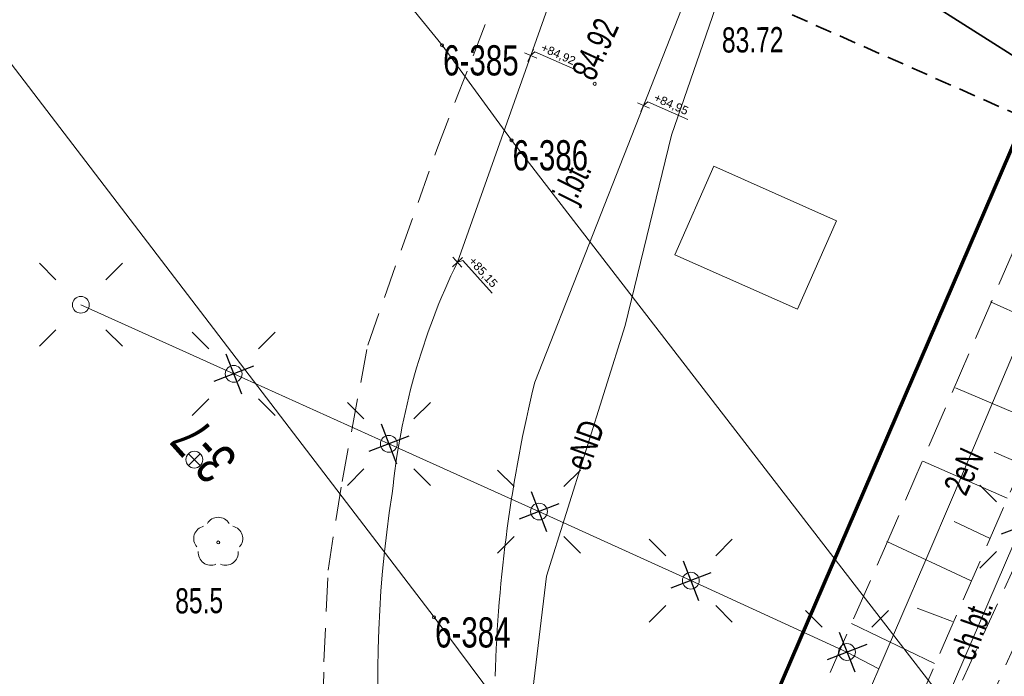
# Model space of a CAD drawing. Header units: metres. Extents: x -1013 to 1493497, y -5789518 to 1032.
# Tile 26 of 73: x -43 to -14, y 11 to 31. Entities that reach past the tile are written whole.
import ezdxf
from ezdxf.xclip import XClip

# ---------------------------------------------------------------- set-up
doc = ezdxf.new("R2010")
doc.units = ezdxf.units.M
doc.header["$MEASUREMENT"] = 0
doc.header["$XCLIPFRAME"] = 0
for name, pattern in [('2_BUBZ02', [1.75, 1.25, -0.5]), ('2_KTCR02', [1.5, 1, -0.5]), ('Przerywana długa', [0.78, 0.5, -0.28])]:
    doc.linetypes.add(name, pattern=pattern)
for name, color, linetype in [('700-L Mapa 1_100 dwg', 7, 'Continuous'), ('711-L Wymiary opisy', 7, 'Continuous'), ('724-L Tabliczki_ znaki', 7, 'Continuous')]:
    doc.layers.add(name, color=color, linetype=linetype)
for name, color, linetype, lineweight in [('703-L Płaszczyzny podejścia 2D3', 152, 'Continuous', 30), ('703-L Płaszczyzny podejścia 2D38', 171, 'Continuous', 35), ('709-L Rzędne terenu25', 5, 'Continuous', 13), ('709-L Rzędne terenu85', 1, 'Continuous', 25), ('711-L Wymiary opisy1', 7, 'Continuous', 13), ('711-L Wymiary opisy85', 1, 'Continuous', 25), ('718-L Elementy do rozbiórki85', 1, 'Continuous', 25), ('798-L Zakres inwestycji9', 142, 'Continuous', 70), ('ex_02_DXF_MZ_500_4_07', 9, 'Continuous', 18), ('ex_02_DXF_MZ_500_4_BUBZ_D_L_17', 9, 'Continuous', 18), ('ex_02_DXF_MZ_500_4_Dzialki7', 9, 'Continuous', 18), ('ex_02_DXF_MZ_500_4_EADTD_T_07', 9, 'Continuous', 18), ('ex_02_DXF_MZ_500_4_KTCR_D_L_17', 9, 'Continuous', 18), ('ex_02_DXF_MZ_500_4_KTCR_E_T_17', 9, 'Continuous', 18), ('ex_02_DXF_MZ_500_4_KTJZ_E_T_07', 9, 'Continuous', 18), ('ex_02_DXF_MZ_500_4_KTKR_D_L_07', 9, 'Continuous', 18), ('ex_02_DXF_MZ_500_4_Numery_punktow7', 9, 'Continuous', 18), ('ex_02_DXF_MZ_500_4_OBOP_T_13', 9, 'Continuous', 18), ('ex_02_DXF_MZ_500_4_Punkty7', 9, 'Continuous', 18), ('ex_02_DXF_MZ_500_4_RTPW_T_07', 9, 'Continuous', 18), ('ex_02_DXF_MZ_500_4_RTPW_T_17', 9, 'Continuous', 18), ('ex_02_DXF_MZ_500_4_SUPE_D_L_31', 9, 'Continuous', 18), ('ex_02_DXF_MZ_500_4_SUPE_E_T_31', 9, 'Continuous', 18), ('ex_02_DXF_MZ_500_4_SUSM_D_T_07', 9, 'Continuous', 18), ('ex_02_DXF_MZ_500_4_SUSM_D_T_37', 9, 'Continuous', 18), ('ex_02_DXF_MZ_500_4_SUTK_T_034', 9, 'Continuous', 18)]:
    doc.layers.add(name, color=color, linetype=linetype, lineweight=lineweight)
doc.styles.add('STYL_AUTOMATYCZNY_2', font='arial.ttf')
doc.styles.add('STYL_AUTOMATYCZNY_4', font='arial.ttf', dxfattribs={"width": 0.7})
doc.linetypes.add('Linia z krzyżyków', pattern='A,0,[1,88_A.L.03 Sytuacja 1_1001.Shx,S=0.015873,R=0,X=0,Y=0],-2,0', length=2)
doc.dimstyles.new('STYL_AUTOMATYCZNY__1', dxfattribs={"dimtxt": 0.25, "dimasz": 0.095, "dimexe": 0.18, "dimexo": 0.3, "dimgap": 0, "dimtad": 1, "dimzin": 0, "dimdsep": 46, "dimtxsty": 'STYL_AUTOMATYCZNY_2', "dimblk": 'ARROWHEAD_2', "dimblk1": 'ARROWHEAD_2', "dimblk2": 'ARROWHEAD_2', "dimcen": 0.09, "dimclrd": 7, "dimclre": 7, "dimclrt": 1, "dimazin": 0, "dimtfac": 1, "dimtdec": 4, "dimtmove": 0, "dimatfit": 3, "dimfxl": 1, "dimtolj": 1, "dimtzin": 0, "dimarcsym": 0})
doc.dimstyles.new('STYL_AUTOMATYCZNY__2', dxfattribs={"dimtxt": 0.35, "dimasz": 0.095, "dimexe": 0.18, "dimexo": 0.3, "dimgap": 0, "dimtad": 1, "dimzin": 0, "dimdsep": 46, "dimtxsty": 'STYL_AUTOMATYCZNY_2', "dimblk": 'ARROWHEAD_2', "dimblk1": 'ARROWHEAD_2', "dimblk2": 'ARROWHEAD_2', "dimcen": 0.09, "dimclrd": 7, "dimclre": 7, "dimclrt": 1, "dimazin": 0, "dimtfac": 1, "dimtdec": 4, "dimtmove": 0, "dimatfit": 3, "dimfxl": 1, "dimtolj": 1, "dimtzin": 0, "dimarcsym": 0})
doc.dimstyles.new('STYL_AUTOMATYCZNY__3', dxfattribs={"dimtxt": 0.25, "dimasz": 0.183575, "dimexe": 0.18, "dimexo": 0.04, "dimgap": 0, "dimtad": 1, "dimzin": 0, "dimdsep": 46, "dimtxsty": 'STYL_AUTOMATYCZNY_2', "dimblk": 'ARROWHEAD_8', "dimblk1": 'ARROWHEAD_8', "dimblk2": 'ARROWHEAD_8', "dimcen": 0.09, "dimclrd": 7, "dimclre": 7, "dimclrt": 7, "dimazin": 0, "dimtfac": 1, "dimtdec": 4, "dimtmove": 2, "dimatfit": 3, "dimfxl": 1, "dimtolj": 1, "dimtzin": 0, "dimarcsym": 0})
picture_1 = doc.add_image_def('image1.png', size_in_pixel=(760, 548))

# ---------------------------------------------------------------- blocks, each defined once
blk = doc.blocks.new('*D14')
at = {"layer": '711-L Wymiary opisy1', "color": 7, "linetype": 'Continuous', "lineweight": 13}
for p, q in [((-6.926, 25.307), (-20.416, -5.138)), ((-7.011, 25.345), (-5.07, 24.485)), ((-6.883, 25.249), (-6.968, 25.365)), ((-6.901, 25.363), (-6.926, 25.307)), ((-20.502, -5.1), (-18.561, -5.96)), ((-20.459, -5.079), (-20.374, -5.196)), ((-20.416, -5.138), (-20.441, -5.194))]:
    blk.add_line(p, q, dxfattribs=at)
at = {"layer": '711-L Wymiary opisy85', "color": 1, "lineweight": 25, "insert": (-13.891, 9.713), "char_height": 0.25, "attachment_point": 7, "rotation": 66.1008, "style": 'STYL_AUTOMATYCZNY_2'}
blk.add_mtext('\\A1;{\\pql;\\fArial|b0|i0|c238|p0;\\W1.000000;33,30}', dxfattribs=at)
blk = doc.blocks.new('ARROWHEAD_2')
at = {"color": 0, "linetype": 'Continuous', "lineweight": 0}
for p, q in [((0, 0), (-1, 0)), ((-0.38, -0.66), (0.38, 0.66))]:
    blk.add_line(p, q, dxfattribs=at)
blk = doc.blocks.new('*D15')
at = {"layer": '711-L Wymiary opisy1', "color": 7, "linetype": 'Continuous', "lineweight": 13}
for p, q in [((-6.56, 25.145), (-18.369, -1.506)), ((-6.646, 25.183), (-5.07, 24.485)), ((-6.517, 25.087), (-6.603, 25.203)), ((-6.535, 25.201), (-6.56, 25.145)), ((-18.327, -1.564), (-18.412, -1.447)), ((-18.455, -1.468), (-13.085, -3.847))]:
    blk.add_line(p, q, dxfattribs=at)
at = {"layer": '711-L Wymiary opisy85', "color": 1, "lineweight": 25, "insert": (-12.684, 11.448), "char_height": 0.25, "attachment_point": 7, "rotation": 66.1008, "style": 'STYL_AUTOMATYCZNY_2'}
blk.add_mtext('\\A1;{\\pql;\\fArial|b0|i0|c238|p0;\\W1.000000;29,15}', dxfattribs=at)
blk = doc.blocks.new('*D18')
at = {"layer": '711-L Wymiary opisy1', "color": 7, "linetype": 'Continuous', "lineweight": 13}
for p, q in [((-6.194, 24.983), (-9.901, 16.618)), ((-9.901, 16.618), (-15.978, 2.904)), ((-9.987, 16.656), (-0.411, 12.412)), ((-9.859, 16.559), (-9.944, 16.676)), ((-16.064, 2.942), (-6.488, -1.302)), ((-15.936, 2.845), (-16.021, 2.962))]:
    blk.add_line(p, q, dxfattribs=at)
at = {"layer": '711-L Wymiary opisy85', "color": 1, "lineweight": 25, "insert": (-13.159, 9.389), "char_height": 0.25, "attachment_point": 7, "rotation": 66.1008, "style": 'STYL_AUTOMATYCZNY_2'}
blk.add_mtext('\\A1;{\\pql;\\fArial|b0|i0|c238|p0;\\W1.000000;15,00}', dxfattribs=at)
blk = doc.blocks.new('*D59')
at = {"layer": '711-L Wymiary opisy1', "color": 7, "linetype": 'Continuous', "lineweight": 13}
for p, q in [((-4.956, 19.895), (-15.084, -2.962)), ((-5.041, 19.933), (-2.957, 19.009)), ((-4.913, 19.837), (-4.998, 19.953)), ((-4.931, 19.951), (-4.956, 19.895)), ((-15.17, -2.924), (-13.085, -3.847)), ((-15.126, -2.903), (-15.041, -3.02)), ((-15.084, -2.962), (-15.109, -3.017))]:
    blk.add_line(p, q, dxfattribs=at)
at = {"layer": '711-L Wymiary opisy85', "color": 1, "lineweight": 25, "insert": (-10.327, 7.946), "char_height": 0.35, "attachment_point": 7, "rotation": 66.1008, "style": 'STYL_AUTOMATYCZNY_2'}
blk.add_mtext('\\A1;{\\pql;\\fArial|b0|i0|c238|p0;\\W1.000000;25,00}', dxfattribs=at)
blk = doc.blocks.new('*D60')
at = {"layer": '711-L Wymiary opisy1', "color": 7, "linetype": 'Continuous', "lineweight": 13}
for p, q in [((-23.688, -3.688), (-23.815, -3.738)), ((-23.688, -3.688), (-23.638, -3.815)), ((-23.983, -4.516), (-24.05, -4.396)), ((-23.983, -4.516), (-23.864, -4.449))]:
    blk.add_line(p, q, dxfattribs=at)
blk.add_arc((-18.286, -6.082), 5.908, 156.1008, 164.6316, dxfattribs=at)
at = {"layer": '711-L Wymiary opisy1', "color": 7, "lineweight": 13, "insert": (-25.573, -3.532), "char_height": 0.25, "attachment_point": 7, "rotation": 336.1008, "style": 'STYL_AUTOMATYCZNY_2'}
blk.add_mtext('\\A1;{\\pql;\\fArial|b0|i0|c238|p0;\\W1.000000;8,53°/15%}', dxfattribs=at)
blk = doc.blocks.new('ARROWHEAD_8')
at = {"color": 0, "linetype": 'Continuous', "lineweight": 0}
blk.add_line((0, 0), (-1, 0), dxfattribs=at)
at = {"color": 0, "linetype": 'Continuous', "lineweight": 0, "flags": 128}
blk.add_lwpolyline([(-0.525, 0.525), (0, 0), (-0.525, -0.525)], dxfattribs=at)
blk = doc.blocks.new('*D62')
at = {"layer": '711-L Wymiary opisy1', "color": 7, "linetype": 'Continuous', "lineweight": 13}
for p, q in [((-9.682, 27.468), (-9.815, 27.437)), ((-9.682, 27.468), (-9.651, 27.335)), ((-10.088, 26.709), (-10.136, 26.836)), ((-10.088, 26.709), (-9.96, 26.757))]:
    blk.add_line(p, q, dxfattribs=at)
blk.add_arc((-4.796, 24.363), 5.789, 147.57, 156.1008, dxfattribs=at)
at = {"layer": '711-L Wymiary opisy1', "color": 7, "lineweight": 13, "insert": (-11.672, 27.587), "char_height": 0.25, "attachment_point": 7, "rotation": 336.1008, "style": 'STYL_AUTOMATYCZNY_2'}
blk.add_mtext('\\A1;{\\pql;\\fArial|b0|i0|c238|p0;\\W1.000000;8,53°/15%}', dxfattribs=at)
blk = doc.blocks.new('Rysunek_1_4', base_point=(-51.91, -72.413))
at = {"layer": 'ex_02_DXF_MZ_500_4_07', "color": 9, "linetype": 'Continuous', "lineweight": 18}
for p, q in [((-38.219, 17.765), (-37.866, 18.119)), ((-37.866, 17.765), (-38.219, 18.119))]:
    blk.add_line(p, q, dxfattribs=at)
blk.add_circle((-38.043, 17.942), 0.25, dxfattribs=at)
at = {"layer": 'ex_02_DXF_MZ_500_4_BUBZ_D_L_17', "color": 9, "linetype": '2_BUBZ02', "lineweight": 18}
for p, q in [((-17.546, 15.132), (-11.281, 29.568)), ((-22.82, -3.876), (-9.558, 26.527)), ((-24.714, -1.229), (-17.546, 15.132))]:
    blk.add_line(p, q, dxfattribs=at)
at = {"layer": 'ex_02_DXF_MZ_500_4_BUBZ_D_L_17', "color": 9, "linetype": 'Continuous', "lineweight": 18}
for p, q in [((-11.736, 21.474), (-14.317, 22.649)), ((-12.895, 19.03), (-15.355, 20.086)), ((-13.329, 17.784), (-14.2, 18.169)), ((-13.816, 16.792), (-16.328, 17.899)), ((-14.319, 15.596), (-15.395, 16.1)), ((-14.889, 14.331), (-17.401, 15.506)), ((-15.442, 13.118), (-16.501, 13.519)), ((-15.979, 11.871), (-18.457, 13.063))]:
    blk.add_line(p, q, dxfattribs=at)
at = {"layer": 'ex_02_DXF_MZ_500_4_Dzialki7', "color": 9, "linetype": 'Continuous', "lineweight": 18}
for p, q in [((-62.15, 54.133), (-30.9, 13.243)), ((-42.33, 44.713), (-30.66, 30.293)), ((-30.66, 30.293), (-28.59, 27.463)), ((-28.59, 27.463), (-4.54, -3.697)), ((-30.9, 13.243), (13.78, -46.247))]:
    blk.add_line(p, q, dxfattribs=at)
at = {"layer": 'ex_02_DXF_MZ_500_4_KTCR_D_L_17', "color": 9, "linetype": '2_KTCR02', "lineweight": 18}
for p, q in [((-30.817, 27.184), (-29, 31.887)), ((-32.876, 21.359), (-30.817, 27.184)), ((-33.638, 17.293), (-32.876, 21.359)), ((-11.616, 19.106), (-15.508, 10.574)), ((-34.059, 14.65), (-33.638, 17.293)), ((-34.18, 11.919), (-34.059, 14.65)), ((-20.617, -3.226), (-12.593, 14.629)), ((-34.24, 9.108), (-34.18, 11.919))]:
    blk.add_line(p, q, dxfattribs=at)
at = {"layer": 'ex_02_DXF_MZ_500_4_KTKR_D_L_07', "color": 9, "linetype": 'Continuous', "lineweight": 18}
for p, q in [((-30.203, 23.828), (-25.08, 38.283)), ((-27.898, 20.254), (-22.317, 34.444))]:
    blk.add_line(p, q, dxfattribs=at)
for centre, radius, start, end in [((-11.812, 14.927), 20.432, 154.176, 174.3656), ((13.44, 10.235), 42.535, 166.376, 178.3162), ((2.487, 11.454), 35.063, 171.0099, 201.4091)]:
    blk.add_arc(centre, radius, start, end, dxfattribs=at)
at = {"layer": 'ex_02_DXF_MZ_500_4_OBOP_T_13', "color": 9, "linetype": 'Continuous', "lineweight": 18}
blk.add_circle((-37.331, 15.474), 0.045, dxfattribs=at)
for centre, start, end in [((-37.331, 15.849), 30.1401, 149.8599), ((-37.688, 15.59), 102.1445, 221.86), ((-36.975, 15.59), 318.14, 77.8555), ((-37.552, 15.171), 174.1482, 293.8542), ((-37.111, 15.171), 246.1458, 5.8518)]:
    blk.add_arc(centre, 0.375, start, end, dxfattribs=at)
at = {"layer": 'ex_02_DXF_MZ_500_4_Punkty7', "color": 9, "linetype": 'Continuous', "lineweight": 18}
for centre in [(-30.66, 30.293), (-28.59, 27.463), (-30.9, 13.243)]:
    blk.add_circle(centre, 0.045, dxfattribs=at)
at = {"layer": 'ex_02_DXF_MZ_500_4_RTPW_T_17', "color": 9, "linetype": 'Continuous', "lineweight": 18}
blk.add_circle((-26.11, 29.143), 0.045, dxfattribs=at)
at = {"layer": 'ex_02_DXF_MZ_500_4_SUPE_D_L_31', "color": 9, "linetype": 'Continuous', "lineweight": 18}
for p, q in [((-23.819, 27.613), (-21.84, 33.357)), ((-25.2, 21.943), (-23.819, 27.613)), ((-41.425, 22.559), (-36.87, 20.5)), ((-15.384, 16.951), (-13.043, 22.518)), ((-27.547, 14.466), (-25.2, 21.943)), ((-36.87, 20.5), (-32.245, 18.413)), ((-32.245, 18.413), (-27.771, 16.394)), ((-16.269, 14.885), (-15.384, 16.951)), ((-27.771, 16.394), (-23.246, 14.336)), ((-17.717, 5.954), (-13.397, 15.945)), ((-17.637, 11.705), (-16.269, 14.885)), ((-28.228, 8.83), (-27.547, 14.466)), ((-23.246, 14.336), (-18.591, 12.208)), ((-18.591, 12.208), (-17.637, 11.705)), ((-18.424, 9.909), (-17.637, 11.705))]:
    blk.add_line(p, q, dxfattribs=at)
at = {"layer": 'ex_02_DXF_MZ_500_4_SUSM_D_T_07', "color": 9, "linetype": 'Continuous', "lineweight": 18}
for p, q in [((-42.168, 23.301), (-42.663, 23.796)), ((-40.683, 23.301), (-40.188, 23.796)), ((-42.168, 21.816), (-42.663, 21.321)), ((-40.683, 21.816), (-40.188, 21.321)), ((-37.613, 21.243), (-38.108, 21.738)), ((-36.128, 21.243), (-35.633, 21.738)), ((-37.613, 19.758), (-38.108, 19.263)), ((-36.128, 19.758), (-35.633, 19.263)), ((-32.988, 19.155), (-33.483, 19.65)), ((-31.503, 19.155), (-31.008, 19.65)), ((-32.988, 17.67), (-33.483, 17.175)), ((-31.503, 17.67), (-31.008, 17.175)), ((-28.513, 17.137), (-29.008, 17.632)), ((-27.028, 17.137), (-26.533, 17.632)), ((-14.139, 16.688), (-14.634, 17.183)), ((-28.513, 15.652), (-29.008, 15.157)), ((-27.028, 15.652), (-26.533, 15.157)), ((-23.988, 15.078), (-24.483, 15.573)), ((-22.503, 15.078), (-22.009, 15.573)), ((-14.139, 15.203), (-14.634, 14.708)), ((-23.988, 13.593), (-24.483, 13.098)), ((-22.503, 13.593), (-22.009, 13.098)), ((-19.333, 12.951), (-19.828, 13.446)), ((-17.848, 12.951), (-17.353, 13.446))]:
    blk.add_line(p, q, dxfattribs=at)
at = {"layer": 'ex_02_DXF_MZ_500_4_SUSM_D_T_37', "color": 9, "linetype": 'Continuous', "lineweight": 18}
for centre in [(-41.425, 22.559), (-36.87, 20.5), (-32.245, 18.413), (-27.771, 16.394), (-23.246, 14.336), (-18.591, 12.208)]:
    blk.add_circle(centre, 0.25, dxfattribs=at)
at = {"layer": 'ex_02_DXF_MZ_500_4_EADTD_T_07', "color": 9, "linetype": 'Continuous', "lineweight": 18, "insert": (-36.695, 17.986), "char_height": 1.25, "attachment_point": 7, "rotation": 131.9026, "style": 'STYL_AUTOMATYCZNY_4'}
blk.add_mtext('\\A1;{\\pql;\\fArial|b0|i0|c238|p0;\\W0.700000;3-7}', dxfattribs=at)
at = {"layer": 'ex_02_DXF_MZ_500_4_KTCR_E_T_17', "color": 9, "linetype": 'Continuous', "lineweight": 18, "insert": (-15.159, 12.027), "char_height": 0.75, "attachment_point": 4, "rotation": 70.6924, "style": 'STYL_AUTOMATYCZNY_4'}
blk.add_mtext('\\A1;{\\pql;\\fArial|b0|i0|c238|p0;\\W0.700000;ch.bt.}', dxfattribs=at)
at = {"layer": 'ex_02_DXF_MZ_500_4_KTJZ_E_T_07', "color": 9, "linetype": 'Continuous', "lineweight": 18, "insert": (-26.509, 25.436), "char_height": 0.75, "attachment_point": 7, "rotation": 63.3905, "style": 'STYL_AUTOMATYCZNY_4'}
blk.add_mtext('\\A1;{\\pql;\\fArial|b0|i0|c238|p0;\\W0.700000;j.bt.}', dxfattribs=at)
at = {"layer": 'ex_02_DXF_MZ_500_4_Numery_punktow7', "color": 9, "linetype": 'Continuous', "lineweight": 18, "char_height": 0.9, "attachment_point": 1, "style": 'STYL_AUTOMATYCZNY_4'}
for s, insert in [('\\A1;{\\pql;\\fArial|b0|i0|c238|p0;\\W0.700000;6-385}', (-30.627, 30.293)), ('\\A1;{\\pql;\\fArial|b0|i0|c238|p0;\\W0.700000;6-386}', (-28.557, 27.463)), ('\\A1;{\\pql;\\fArial|b0|i0|c238|p0;\\W0.700000;6-384}', (-30.867, 13.243))]:
    blk.add_mtext(s, dxfattribs=dict(at, insert=insert))
at = {"layer": 'ex_02_DXF_MZ_500_4_RTPW_T_07', "color": 9, "linetype": 'Continuous', "lineweight": 18, "insert": (-38.616, 14.108), "char_height": 0.75, "attachment_point": 1, "rotation": 0.4031, "style": 'STYL_AUTOMATYCZNY_4'}
blk.add_mtext('\\A1;{\\pql;\\fArial|b0|i0|c238|p0;\\W0.700000;85.5}', dxfattribs=at)
at = {"layer": 'ex_02_DXF_MZ_500_4_RTPW_T_17', "color": 9, "linetype": 'Continuous', "lineweight": 18, "insert": (-26.125, 29.183), "char_height": 0.75, "attachment_point": 7, "rotation": 65.3882, "style": 'STYL_AUTOMATYCZNY_4'}
blk.add_mtext('\\A1;{\\pql;\\fArial|b0|i0|c238|p0;\\W0.700000;84.92}', dxfattribs=at)
at = {"layer": 'ex_02_DXF_MZ_500_4_SUPE_E_T_31', "color": 9, "linetype": 'Continuous', "lineweight": 18, "char_height": 0.75, "attachment_point": 4, "style": 'STYL_AUTOMATYCZNY_4'}
for s, insert, rotation in [('\\A1;{\\pql;\\fArial|b0|i0|c238|p0;\\W0.700000;eND }', (-26.645, 17.683), 70.2631), ('\\A1;{\\pql;\\fArial|b0|i0|c238|p0;\\W0.700000;2eN }', (-15.389, 16.977), 65.5731)]:
    blk.add_mtext(s, dxfattribs=dict(at, insert=insert, rotation=rotation))
at = {"layer": 'ex_02_DXF_MZ_500_4_SUTK_T_034', "color": 9, "linetype": 'Continuous', "lineweight": 18, "insert": (-22.322, 30.824), "char_height": 0.75, "attachment_point": 1, "rotation": 0.4031, "style": 'STYL_AUTOMATYCZNY_4'}
blk.add_mtext('\\A1;{\\pql;\\fArial|b0|i0|c238|p0;\\W0.700000;83.72}', dxfattribs=at)

msp = doc.modelspace()

# ---------------------------------------------------------------- linework, layer by layer
at = {"layer": '703-L Płaszczyzny podejścia 2D3', "color": 152, "linetype": 'Continuous', "lineweight": 30}
msp.add_circle((8.2273, 10.355), 1021.6593, dxfattribs=at)
at = {"layer": '703-L Płaszczyzny podejścia 2D38', "color": 171, "linetype": 'Continuous', "lineweight": 35}
msp.add_line((-4.7955, 24.3632), (-336.8033, 235.3053), dxfattribs=at)
at = {"layer": '703-L Płaszczyzny podejścia 2D38', "color": 171, "linetype": 'Przerywana długa', "lineweight": 35}
msp.add_line((-4.7955, 24.3632), (-360.4425, 181.9583), dxfattribs=at)
at = {"layer": '709-L Rzędne terenu25', "color": 5, "linetype": 'Continuous', "lineweight": 13}
for p, q in [((-28.2023, 30.0701), (-27.8365, 29.9081)), ((-28.1004, 29.8063), (-27.9384, 30.172)), ((-28.0194, 29.9891), (-27.8901, 30.0959)), ((-27.8901, 30.0959), (-26.694, 29.5659)), ((-24.8384, 28.5795), (-24.4727, 28.4175)), ((-24.7365, 28.3156), (-24.5745, 28.6814)), ((-24.6555, 28.4985), (-24.5262, 28.6053)), ((-24.5262, 28.6053), (-23.3301, 28.0753)), ((-30.3514, 23.6933), (-30.0551, 23.962)), ((-30.3376, 23.9758), (-30.0689, 23.6795)), ((-30.2033, 23.8277), (-30.0418, 23.8729)), ((-30.0418, 23.8729), (-29.163, 22.9038))]:
    msp.add_line(p, q, dxfattribs=at)
at = {"layer": '718-L Elementy do rozbiórki85', "color": 1, "linetype": 'Continuous', "lineweight": 25}
for p, q in [((-37.0995, 21.0942), (-36.6413, 19.9068)), ((-36.2767, 20.7296), (-37.4641, 20.2714)), ((-32.4745, 19.0066), (-32.0163, 17.8191)), ((-31.6516, 18.6419), (-32.8391, 18.1837)), ((-27.9999, 16.9878), (-27.5417, 15.8004)), ((-27.1771, 16.6232), (-28.3645, 16.165)), ((-12.8028, 16.1743), (-13.9902, 15.7161)), ((-23.4751, 14.9295), (-23.0169, 13.742)), ((-22.6523, 14.5649), (-23.8397, 14.1066)), ((-18.8198, 12.802), (-18.3615, 11.6146)), ((-17.9969, 12.4374), (-19.1844, 11.9792))]:
    msp.add_line(p, q, dxfattribs=at)
at = {"layer": '798-L Zakres inwestycji9', "color": 142, "linetype": 'Linia z krzyżyków', "lineweight": 70}
msp.add_lwpolyline([(-11.8075, 31.551), (35.1463, 11.302), (17.379, -29.8973), (8.5903, -26.1071), (-4.6197, -20.1771), (-29.4088, -9.2634)], close=True, dxfattribs=at)

# ---------------------------------------------------------------- block references
at = {"layer": '700-L Mapa 1_100 dwg', "color": 52, "linetype": 'Continuous', "lineweight": 25}
ref = msp.add_blockref('Rysunek_1_4', (-51.9097, -72.4133), dxfattribs=at)
XClip(ref).set_block_clipping_path([(-454.4097296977, -337.82710067), (350.5902703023, 193.0005136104)])

# ---------------------------------------------------------------- texts
at = {"layer": '709-L Rzędne terenu85', "color": 1, "lineweight": 25, "char_height": 0.25, "attachment_point": 7, "style": 'STYL_AUTOMATYCZNY_2'}
for s, insert, rotation in [('\\A1;{\\pql;\\fArial|b0|i0|c238|p0;\\W1.000000;+84,92}', (-27.7555, 30.0909), 336.10081), ('\\A1;{\\pql;\\fArial|b0|i0|c238|p0;\\W1.000000;+84,95}', (-24.3916, 28.6003), 336.10081), ('\\A1;{\\pql;\\fArial|b0|i0|c238|p0;\\W1.000000;+85,15}', (-29.9208, 23.8139), 312.20162)]:
    msp.add_mtext(s, dxfattribs=dict(at, insert=insert, rotation=rotation))

# ---------------------------------------------------------------- dimensions: what is measured, and where the dimension line sits
at = {"layer": '711-L Wymiary opisy', "color": 7, "linetype": 'Continuous', "lineweight": 13}
for base, center, p1, p2, picture, middle in [((-9.8993, 27.0958), (-4.7955, 24.3632), (-360.4425, 181.9583), (-56.0049, 56.8993), '*D62', (-10.8957, 27.3794)), ((-23.8512, -4.0963), (-18.2863, -6.0816), (-397.5726, 98.1664), (-373.9333, 151.5134), '*D60', (-24.7964, -3.7394))]:
    dim = msp.add_angular_dim_3p(base=base, center=center, p1=p1, p2=p2, text='8,53°/15%', dimstyle='STYL_AUTOMATYCZNY__3', dxfattribs=at)
    dim.commit()
    dim.dimension.update_dxf_attribs({"geometry": picture, "text_midpoint": middle, "dimtype": 165, "text_rotation": 336.10081})
for base, p1, p2, dimstyle, picture, middle in [((-20.4165, -5.1377), (-4.7955, 24.3632), (-18.2863, -6.0816), 'STYL_AUTOMATYCZNY__1', '*D14', (-13.8352, 10.1463)), ((-18.3695, -1.5056), (-4.7955, 24.3632), (-12.8108, -3.9687), 'STYL_AUTOMATYCZNY__1', '*D15', (-12.6289, 11.8813)), ((-15.9781, 2.9037), (-0.137, 12.2908), (-6.2139, -1.4231), 'STYL_AUTOMATYCZNY__1', '*D18', (-13.1038, 9.8222)), ((-15.0839, -2.9615), (-2.6826, 18.8878), (-12.8108, -3.9687), 'STYL_AUTOMATYCZNY__2', '*D59', (-10.2495, 8.5529))]:
    dim = msp.add_linear_dim(base=base, p1=p1, p2=p2, angle=246.10081, dimstyle=dimstyle, dxfattribs=at)
    dim.commit()
    dim.dimension.update_dxf_attribs({"geometry": picture, "text_midpoint": middle, "dimtype": 160, "text_rotation": 66.10081})

# ---------------------------------------------------------------- pictures from other files: only their frames are drawn
at = {"layer": '724-L Tabliczki_ znaki', "linetype": 'Continuous', "lineweight": 0}
image = msp.add_image(picture_1, insert=(-23.7239, 24.0473), size_in_units=(4, 2.8842), rotation=-23.89919, dxfattribs=at)
image.set_boundary_path([(-0.5, -0.5), (759.5, 547.5)])

doc.saveas('drawing.dxf')
